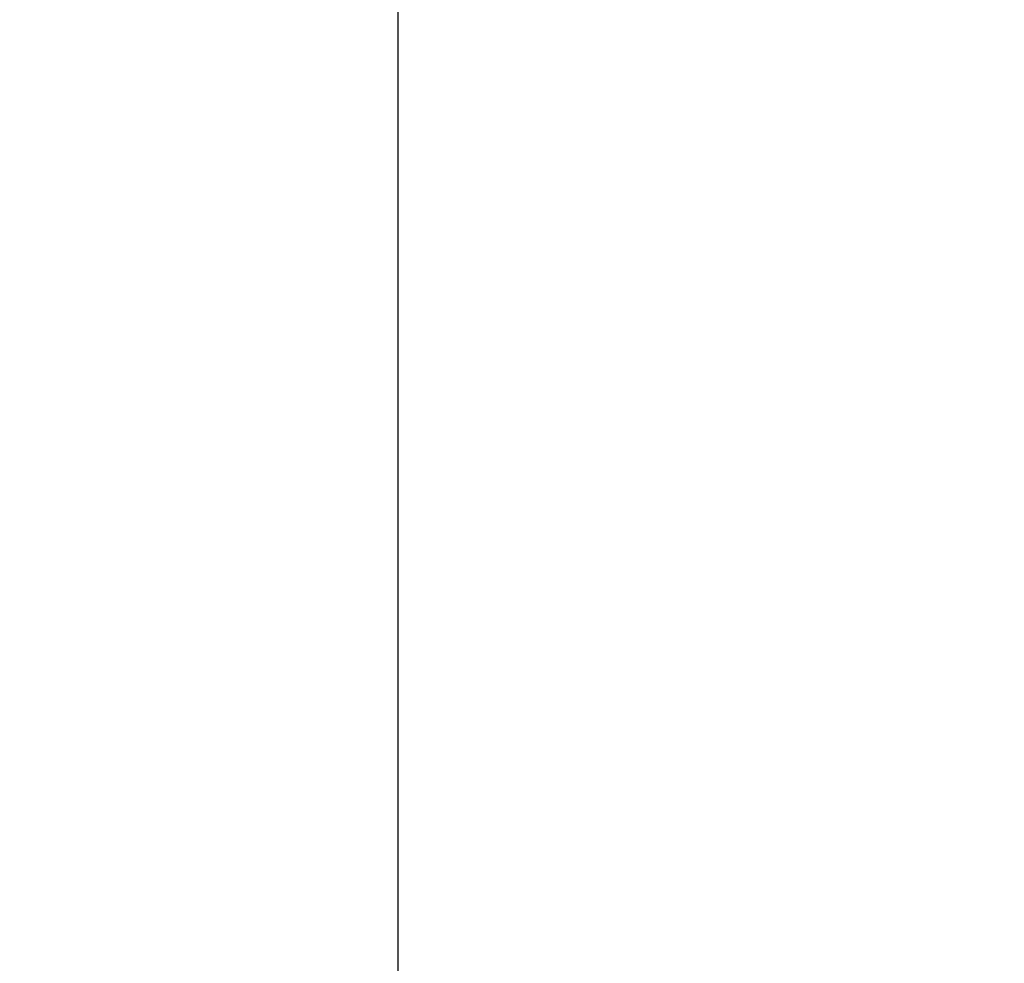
# Model space of a CAD drawing. Header units: metres. Extents: x 63115 to 703450, y -261936 to -53969.
# Tile 65 of 197: x 159630.93 to 159633.2, y -134564.95 to -134562.78. Entities that reach past the tile are written whole.
import ezdxf

# ---------------------------------------------------------------- set-up
doc = ezdxf.new("R2010")
doc.units = ezdxf.units.M
doc.linetypes.add('DASHDOT2', pattern=[12.7, 6.35, -3.175, 0, -3.175])
doc.layers.add('_01-STRAMIENEN', color=253, linetype='DASHDOT2')
doc.layers.add('_03-PROJECTION', color=1, linetype='Continuous')
doc.layers.add('_01Hulplijnen', color=6, linetype='Continuous', plot=False)

# ---------------------------------------------------------------- blocks, each defined once
blk = doc.blocks.new('*U244')
at = {"layer": '_01-STRAMIENEN'}
blk.add_lwpolyline([(-1300, 5487.358), (-1300, -4768.642)], dxfattribs=at)
at = {"layer": '_01Hulplijnen'}
blk.add_lwpolyline([(-1300, 5487.358), (-1300, -4768.642)], dxfattribs=at)
blk = doc.blocks.new('*U198')
at = {"layer": '_01Hulplijnen'}
blk.add_lwpolyline([(-1300, -766.0302), (-1300, -4752.8389)], dxfattribs=at)

msp = doc.modelspace()

# ---------------------------------------------------------------- linework, layer by layer
at = {"layer": '_03-PROJECTION'}
for start_param, end_param in [(5.35272, 10.194284), (0.531155, 2.601165)]:
    msp.add_ellipse((160931.8001, -130410.6056), major_axis=(-6500, 0), ratio=0.638462, start_param=start_param, end_param=end_param, dxfattribs=at)

# ---------------------------------------------------------------- block references
for name in ['*U244', '*U198']:
    msp.add_blockref(name, (160931.8001, -130410.6056), dxfattribs=at)

doc.saveas('drawing.dxf')
